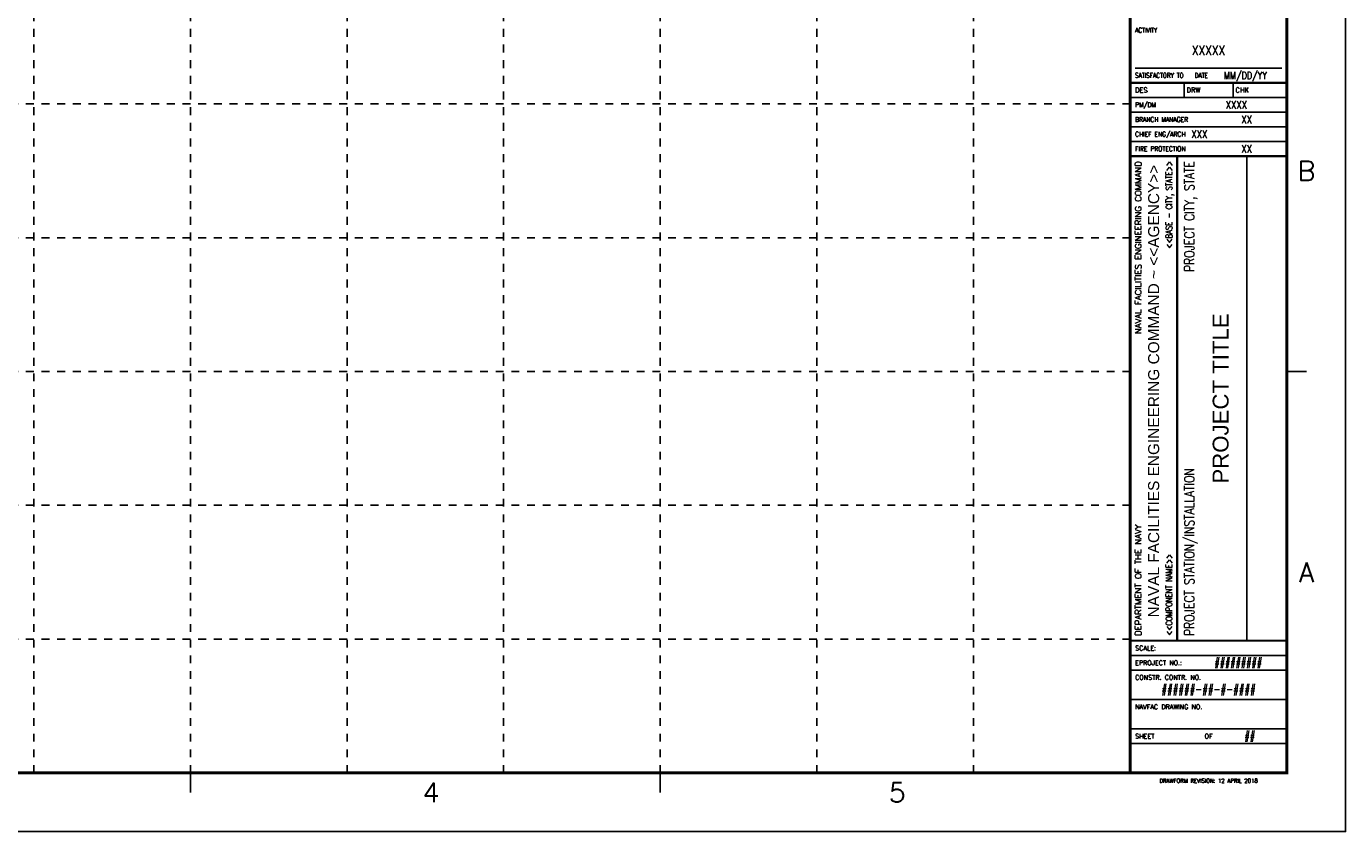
# Model space of a CAD drawing. Header units: inches. Extents: x 0 to 34.1, y 0 to 22.
# Tile 2 of 4: x 17.2 to 34, y 0 to 10.3. Entities that reach past the tile are written whole.
import ezdxf
from ezdxf.enums import TextEntityAlignment as Align

# ---------------------------------------------------------------- set-up
doc = ezdxf.new("R2010")
doc.units = ezdxf.units.IN
doc.header["$MEASUREMENT"] = 0
doc.linetypes.add('DEMO8', pattern=[0.09375, 0.03125, -0.0625])
for name, color, linetype in [('G-ANNO-TTLB', 7, 'Continuous'), ('G-ANNO-TTLB-GRID', 8, 'DEMO8'), ('G-ANNO-TTLB-LABL', 2, 'Continuous'), ('G-ANNO-TTLB-TEXT', 3, 'Continuous')]:
    doc.layers.add(name, color=color, linetype=linetype)
doc.layers.add('G-ANNO-TTLB-NPLT', color=2, linetype='Continuous', plot=False)
doc.styles.add('ROMANS', font='ROMANS.shx', dxfattribs={"width": 0.8})
doc.styles.add('Text', font='romans.shx', dxfattribs={"width": 0.8})
doc.styles.add('Title', font='swiss.ttf')

# ---------------------------------------------------------------- blocks, each defined once
blk = doc.blocks.new('NFM_SITE_INFO')
at = {"layer": 'G-ANNO-TTLB-LABL', "color": 1, "style": 'Text', "width": 0.8, "flags": 8}
for tag, p in [('AGENCY_PM-DM_LABEL', (31.312, 9.281)), ('AGENCY_BRANCH_MNGR_LABEL', (31.312, 9.094)), ('AGENCY_CH_ENG-ARCH_LABEL', (31.312, 8.906)), ('AGENCY_OPTIONAL_LABEL_A', (31.312, 8.719))]:
    blk.add_attdef(tag, text='', height=0.0625, dxfattribs=at).set_placement(p, align=Align.MIDDLE_LEFT)
at = {"layer": 'G-ANNO-TTLB-TEXT', "style": 'Text', "width": 0.8}
blk.add_attdef('AGENCY_CHIEF', text='', height=0.1, dxfattribs=at).set_placement((32.736, 8.906), align=Align.MIDDLE)
blk.add_attdef('AGENCY_SITE-CITY_STATE', text='', height=0.0795, rotation=90, dxfattribs=at).set_placement((31.785, 8.563), align=Align.RIGHT)
at = {"layer": 'G-ANNO-TTLB-TEXT', "color": 152, "style": 'Title'}
blk.add_attdef('AGENCY_NAME', text='', height=0.141, rotation=90, dxfattribs=at).set_placement((31.549, 5.625), align=Align.MIDDLE)
at = {"layer": 'G-ANNO-TTLB-TEXT', "style": 'Text', "width": 0.8}
blk.add_attdef('AGENCY_SITE-LOCATION', (31.785, 2.5), '', height=0.0795, rotation=90, dxfattribs=at)
blk = doc.blocks.new('NFM_SHEET_BORDER')
at = {"layer": 'G-ANNO-TTLB', "color": 1}
blk.add_line((33.187, 9.75), (31.312, 9.75), dxfattribs=at)
at = {"layer": 'G-ANNO-TTLB', "color": 173}
for p, q in [((33.25, 5.875), (33.5, 5.875)), ((19.25, 0.75), (19.25, 0.5)), ((25.25, 0.75), (25.25, 0.5))]:
    blk.add_line(p, q, dxfattribs=at)
at = {"layer": 'G-ANNO-TTLB', "color": 6, "const_width": 0.04}
blk.add_lwpolyline([(1.25, 21.25), (33.25, 21.25), (33.25, 0.75), (1.25, 0.75)], close=True, dxfattribs=at)
blk.add_lwpolyline([(31.25, 21.25), (31.25, 0.75)], dxfattribs=at)
at = {"layer": 'G-ANNO-TTLB', "color": 3}
for points, const_width in [([(33.25, 9.562), (31.25, 9.562)], 0.028), ([(31.25, 8.625), (33.25, 8.625)], 0.028), ([(31.848, 8.625), (31.848, 2.438)], 0.03), ([(31.25, 2.438), (33.25, 2.438)], 0.028), ([(31.25, 1.125), (33.25, 1.125)], 0.02)]:
    blk.add_lwpolyline(points, dxfattribs=dict(at, const_width=const_width))
at = {"layer": 'G-ANNO-TTLB-GRID'}
for p, q in [((17.25, 21.25), (17.25, 0.75)), ((19.25, 21.25), (19.25, 0.75)), ((21.25, 21.25), (21.25, 0.75)), ((23.25, 21.25), (23.25, 0.75)), ((25.25, 21.25), (25.25, 0.75)), ((27.25, 21.25), (27.25, 0.75)), ((29.25, 21.25), (29.25, 0.75)), ((31.25, 9.292), (1.25, 9.292)), ((31.25, 7.583), (1.25, 7.583)), ((31.25, 5.875), (1.25, 5.875)), ((31.25, 4.167), (1.25, 4.167)), ((31.25, 2.458), (1.25, 2.458))]:
    blk.add_line(p, q, dxfattribs=at)
at = {"layer": 'G-ANNO-TTLB-LABL', "color": 3}
for p, q in [((31.938, 9.562), (31.938, 9.375)), ((32.563, 9.562), (32.563, 9.375)), ((33.25, 9.375), (31.25, 9.375)), ((33.25, 9.188), (31.25, 9.188))]:
    blk.add_line(p, q, dxfattribs=at)
at = {"layer": 'G-ANNO-TTLB-LABL', "color": 1}
for p, q in [((33.25, 9), (31.25, 9)), ((33.25, 8.812), (31.25, 8.812))]:
    blk.add_line(p, q, dxfattribs=at)
at = {"layer": 'G-ANNO-TTLB-LABL'}
for p, q in [((31.25, 2.25), (33.25, 2.25)), ((31.25, 2.062), (33.25, 2.062)), ((31.25, 1.688), (33.25, 1.688)), ((31.25, 1.312), (33.25, 1.312))]:
    blk.add_line(p, q, dxfattribs=at)
at = {"layer": 'G-ANNO-TTLB-LABL', "color": 3}
blk.add_lwpolyline([(32.74, 8.625), (32.74, 2.438)], dxfattribs=at)
at = {"layer": 'G-ANNO-TTLB-NPLT'}
blk.add_lwpolyline([(0, 0), (0, 22), (34, 22), (34, 0)], close=True, dxfattribs=at)
at = {"layer": 'G-ANNO-TTLB', "color": 1, "style": 'ROMANS', "width": 0.7}
blk.add_text('ACTIVITY', height=0.0625, rotation=0.0001, dxfattribs=at).set_placement((31.312, 10.266), align=Align.TOP_LEFT)
for s, p in [('SATISFACTORY TO', (31.312, 9.625)), ('DATE', (32.073, 9.625))]:
    blk.add_text(s, height=0.0625, rotation=0.0001, dxfattribs=at).set_placement(p)
at = {"layer": 'G-ANNO-TTLB', "color": 132, "style": 'Text'}
for s, p in [('B', (33.5, 8.438)), ('A', (33.5, 3.312)), ('4', (22.325, 0.5)), ('5', (28.275, 0.5))]:
    blk.add_text(s, height=0.25, dxfattribs=at).set_placement(p, align=Align.MIDDLE)
at = {"layer": 'G-ANNO-TTLB-LABL', "color": 1, "style": 'Text'}
for s, p in [('DES', (31.312, 9.469)), ('DRW', (31.969, 9.469)), ('CHK', (32.594, 9.469))]:
    blk.add_text(s, height=0.0625, rotation=0.0001, dxfattribs=at).set_placement(p, align=Align.MIDDLE_LEFT)
for s, p in [('SCALE:', (31.312, 2.344)), ('EPROJECT NO.:', (31.312, 2.156)), ('CONSTR. CONTR. NO.', (31.312, 1.969)), ('NAVFAC DRAWING NO.', (31.312, 1.594)), ('SHEET', (31.312, 1.219))]:
    blk.add_text(s, height=0.0596, dxfattribs=at).set_placement(p, align=Align.MIDDLE_LEFT)
blk.add_text('OF', height=0.0596, dxfattribs=at).set_placement((32.25, 1.219), align=Align.MIDDLE)
at = {"layer": 'G-ANNO-TTLB-LABL', "style": 'Text'}
blk.add_text('DRAWFORM REVISION: 12 APRIL 2018', height=0.05, dxfattribs=at).set_placement((32.25, 0.625), align=Align.CENTER)
at = {"layer": 'G-ANNO-TTLB-TEXT', "style": 'Text'}
blk.add_text('NAVAL FACILITIES ENGINEERING COMMAND', height=0.0795, rotation=90.0001, dxfattribs=at).set_placement((31.312, 8.562), align=Align.TOP_RIGHT)
blk.add_text('DEPARTMENT OF THE NAVY', height=0.0795, rotation=90.0001, dxfattribs=at).set_placement((31.312, 2.5), align=Align.TOP_LEFT)
blk = doc.blocks.new('NFM_PROJECT_INFO')
at = {"layer": 'G-ANNO-TTLB-TEXT', "color": 3, "style": 'Text', "width": 0.8}
for tag, height, p in [('SAT2_NAME', 0.125, (32.25, 9.977)), ('SAT2_DATE', 0.0938, (32.719, 9.656))]:
    blk.add_attdef(tag, text='', height=height, dxfattribs=at).set_placement(p, align=Align.MIDDLE_CENTER)
at = {"layer": 'G-ANNO-TTLB-TEXT', "style": 'Text', "width": 0.8}
for tag, p in [('PM_DM_NAME', (32.605, 9.281)), ('BDM', (32.736, 9.094)), ('FP', (32.736, 8.719))]:
    blk.add_attdef(tag, text='', height=0.1, dxfattribs=at).set_placement(p, align=Align.MIDDLE)
blk.add_attdef('PROJECT_LOCATION', text='', height=0.125, rotation=90, dxfattribs=at).set_placement((32.068, 8.562), align=Align.RIGHT)
at = {"layer": 'G-ANNO-TTLB-TEXT', "color": 4, "style": 'Title'}
for tag, p in [('PROJECT_TITLE_1_OF_2', (32.281, 5.531)), ('PROJECT_TITLE_1_OF_1', (32.404, 5.531)), ('PROJECT_TITLE_2_OF_2', (32.557, 5.531))]:
    blk.add_attdef(tag, text='', height=0.203, rotation=90, dxfattribs=at).set_placement(p, align=Align.MIDDLE)
at = {"layer": 'G-ANNO-TTLB-TEXT', "style": 'Text', "width": 0.8}
blk.add_attdef('PROJECT_STATION', (32.068, 2.5), '', height=0.125, rotation=90, dxfattribs=at)
at = {"layer": 'G-ANNO-TTLB-TEXT', "color": 4, "style": 'Text', "width": 0.8}
for tag, height, p in [('EPROJECT_NO', 0.0938, (32.629, 2.157)), ('CONST_CONTRACT_NO', 0.1, (32.25, 1.813)), ('SHEET_OF', 0.0938, (32.776, 1.219))]:
    blk.add_attdef(tag, text='', height=height, dxfattribs=at).set_placement(p, align=Align.MIDDLE)

msp = doc.modelspace()

# ---------------------------------------------------------------- block references
msp.add_blockref('NFM_SHEET_BORDER', (0, 0))
msp.add_blockref('NFM_PROJECT_INFO', (0, 0)).add_auto_attribs({'PROJECT_TITLE_1_OF_1': 'PROJECT TITLE', 'PROJECT_STATION': 'PROJECT STATION/INSTALLATION', 'PROJECT_LOCATION': 'PROJECT CITY, STATE', 'EPROJECT_NO': '#########', 'CONST_CONTRACT_NO': '######-##-#-####', 'SHEET_OF': '##', 'SAT2_NAME': 'XXXXX', 'SAT2_DATE': 'MM/DD/YY', 'PM_DM_NAME': 'XXXX', 'BDM': 'XX', 'FP': 'XX'})
ref = msp.add_blockref('NFM_SITE_INFO', (0, 0))
ref.add_attrib('AGENCY_NAME', 'NAVAL FACILITIES ENGINEERING COMMAND ~ <<AGENCY>>', dxfattribs={"layer": 'G-ANNO-TTLB-TEXT', "color": 152, "height": 0.14062, "rotation": 90, "style": 'Title'}).set_placement((31.549, 5.625), align=Align.MIDDLE)
ref.add_attrib('AGENCY_SITE-LOCATION', '<<COMPONENT NAME>>', (31.785, 2.5), dxfattribs={"layer": 'G-ANNO-TTLB-TEXT', "height": 0.0795, "rotation": 90, "style": 'Text', "width": 0.8})
ref.add_attrib('AGENCY_SITE-CITY_STATE', '<<BASE - CITY, STATE>>', dxfattribs={"layer": 'G-ANNO-TTLB-TEXT', "height": 0.0795, "rotation": 90, "style": 'Text', "width": 0.8}).set_placement((31.785, 8.562), align=Align.RIGHT)
ref.add_attrib('AGENCY_CHIEF', 'XXX', dxfattribs={"layer": 'G-ANNO-TTLB-TEXT', "height": 0.1, "style": 'Text', "width": 0.8}).set_placement((32.029, 8.906), align=Align.MIDDLE_LEFT)
ref.add_attrib('AGENCY_PM-DM_LABEL', 'PM/DM', dxfattribs={"layer": 'G-ANNO-TTLB-LABL', "color": 1, "height": 0.0625, "style": 'Text', "width": 0.8}).set_placement((31.312, 9.281), align=Align.MIDDLE_LEFT)
ref.add_attrib('AGENCY_BRANCH_MNGR_LABEL', 'BRANCH MANAGER', dxfattribs={"layer": 'G-ANNO-TTLB-LABL', "color": 1, "height": 0.0625, "style": 'Text', "width": 0.8}).set_placement((31.312, 9.094), align=Align.MIDDLE_LEFT)
ref.add_attrib('AGENCY_CH_ENG-ARCH_LABEL', 'CHIEF ENG/ARCH', dxfattribs={"layer": 'G-ANNO-TTLB-LABL', "color": 1, "height": 0.0625, "style": 'Text', "width": 0.8}).set_placement((31.312, 8.906), align=Align.MIDDLE_LEFT)
ref.add_attrib('AGENCY_OPTIONAL_LABEL_A', 'FIRE PROTECTION', dxfattribs={"layer": 'G-ANNO-TTLB-LABL', "color": 1, "height": 0.0625, "style": 'Text', "width": 0.8}).set_placement((31.312, 8.719), align=Align.MIDDLE_LEFT)

doc.saveas('drawing.dxf')
